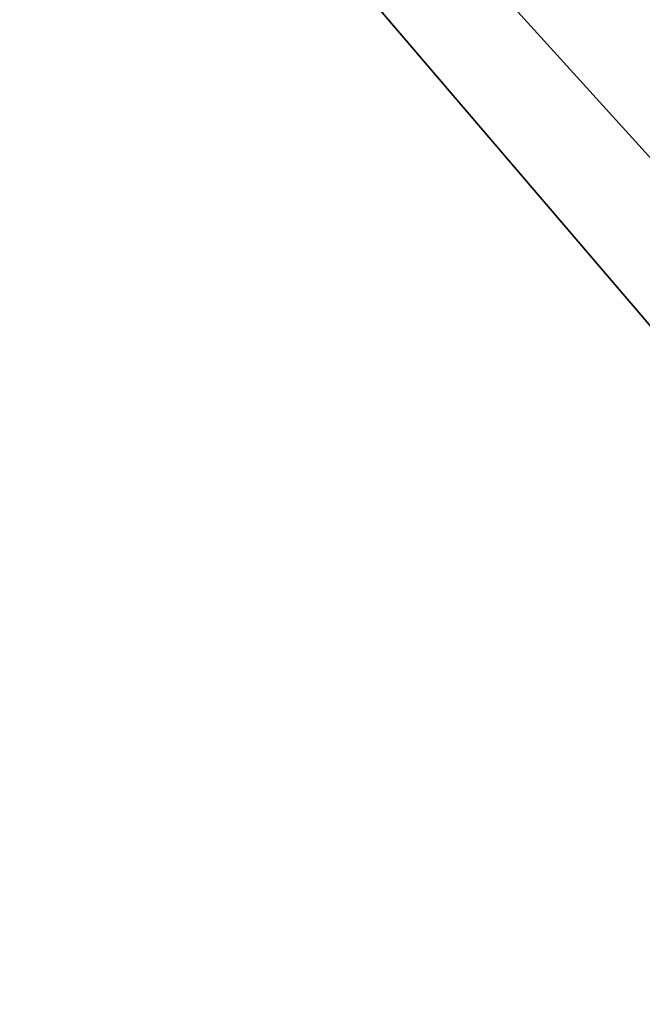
# Model space of a CAD drawing. Extents: x -950 to 950, y -950 to 950.
# Tile 61 of 256: x -692.57 to -687.15, y -619.07 to -610.48. Entities that reach past the tile are written whole.
import ezdxf

# ---------------------------------------------------------------- set-up
doc = ezdxf.new("R2010")
doc.units = 0
doc.layers.get('0').update_dxf_attribs({"color": 13, "linetype": 'CONTINUOUS'})

# ---------------------------------------------------------------- blocks, each defined once
blk = doc.blocks.new('OBJ_000001')
for p, q in [((-715.06, -580.4371, 7), (-684.1585, -616.5654, 7)), ((-715.06, -580.4371, 30.1627), (-684.1585, -616.5654, 30.1627))]:
    blk.add_line(p, q)
at = {"color": 8}
mesh = blk.add_polyface(dxfattribs=at)
corners = [(-715.06, -580.4371, 7), (-684.1585, -616.5654, 30.1627), (-684.1585, -616.5654, 7), (-715.06, -580.4371, 30.1627)]
mesh.append_faces([[corners[k] for k in face] for face in [(0, 1, 2), (1, 0, 3)]], dxfattribs={"vtx0": -1, "color": 8})
blk = doc.blocks.new('OBJ_000002')
for p, q in [((-712.1872, -583.9587), (-651.4291, -651.0564)), ((-651.4291, -651.0564, 38.9998), (-712.1872, -583.9587, 38.9998)), ((-712.1872, -583.9587, 3), (-651.4291, -651.0564, 3))]:
    blk.add_line(p, q)
at = {"color": 2}
mesh = blk.add_polyface(dxfattribs=at)
corners = [(-712.7308, -578.5465), (-681.93, -614.5571), (-709.8673, -582.0565, 15.7901)]
mesh.append_faces([[corners[k] for k in face] for face in [(0, 1, 2)]], dxfattribs={"color": 2})
blk = doc.blocks.new('SKPC51C')
for name in ['OBJ_000001', 'OBJ_000002']:
    blk.add_blockref(name, (0, 0))

msp = doc.modelspace()

# ---------------------------------------------------------------- block references
msp.add_blockref('SKPC51C', (0, 0))

doc.saveas('drawing.dxf')
